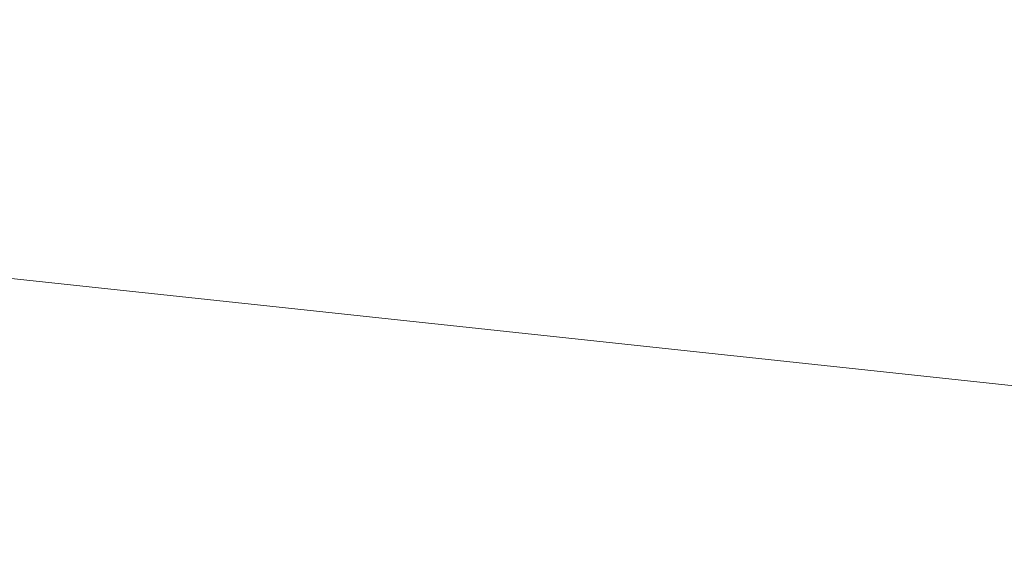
# Model space of a CAD drawing. Header units: millimetres. Extents: x -430348 to -225823, y -86243 to 5084.
# Tile 186 of 256: x -388609 to -386947, y -61822 to -60909. Entities that reach past the tile are written whole.
import ezdxf

# ---------------------------------------------------------------- set-up
doc = ezdxf.new("R2010")
doc.units = ezdxf.units.MM
doc.layers.add('A-ROOF', color=132, linetype='Continuous', lineweight=9)

msp = doc.modelspace()

# ---------------------------------------------------------------- meshes
at = {"layer": 'A-ROOF'}
mesh = msp.add_polyface(dxfattribs=at)
corners = [(-404678.7, -63558.8, 64150.9), (-401332.4, -59842.4, 66627), (-399187.3, -59729.9, 66627), (-399154.4, -60357.5, 66186.9), (-398275.6, -60311.4, 66186.9), (-398308.5, -59683.9, 66627), (-386809.9, -59081.3, 66627), (-386778.9, -59673.4, 66211.8), (-385881.4, -59626.4, 66211.8), (-385912.4, -59034.2, 66627), (-383738.9, -58920.3, 66627), (-380022.5, -62266.6, 64150.9)]
mesh.append_faces([[corners[k] for k in face] for face in [(3, 0, 1, 2)]], dxfattribs={"vtx0": -1})
mesh.append_faces([[corners[k] for k in face] for face in [(8, 11, 7)]], dxfattribs={"vtx0": -1, "vtx1": -1})
mesh.append_faces([[corners[k] for k in face] for face in [(0, 3, 4, 11)]], dxfattribs={"vtx0": -1, "vtx2": -1})
mesh.append_faces([[corners[k] for k in face] for face in [(10, 11, 8, 9)]], dxfattribs={"vtx1": -1})
mesh.append_faces([[corners[k] for k in face] for face in [(4, 5, 7, 11)]], dxfattribs={"vtx1": -1, "vtx2": -1, "vtx3": -1})
mesh.append_faces([[corners[k] for k in face] for face in [(5, 6, 7)]], dxfattribs={"vtx2": -1})
mesh = msp.add_polyface(dxfattribs=at)
corners = [(-401332.4, -59842.4, 66749), (-404678.7, -63558.8, 64273), (-380022.5, -62266.6, 64273), (-383738.9, -58920.3, 66749), (-385912.4, -59034.2, 66749), (-385881.4, -59626.4, 66333.9), (-386778.9, -59673.4, 66333.9), (-386809.9, -59081.3, 66749), (-398308.5, -59683.9, 66749), (-398275.6, -60311.4, 66309), (-399154.4, -60357.5, 66309), (-399187.3, -59729.9, 66749)]
mesh.append_faces([[corners[k] for k in face] for face in [(5, 2, 3, 4)]], dxfattribs={"vtx0": -1})
mesh.append_faces([[corners[k] for k in face] for face in [(2, 5, 6, 9)]], dxfattribs={"vtx0": -1, "vtx2": -1, "vtx3": -1})
mesh.append_faces([[corners[k] for k in face] for face in [(0, 1, 10, 11), (8, 9, 6, 7)]], dxfattribs={"vtx1": -1})
mesh.append_faces([[corners[k] for k in face] for face in [(9, 10, 1, 2)]], dxfattribs={"vtx1": -1, "vtx3": -1})

doc.saveas('drawing.dxf')
